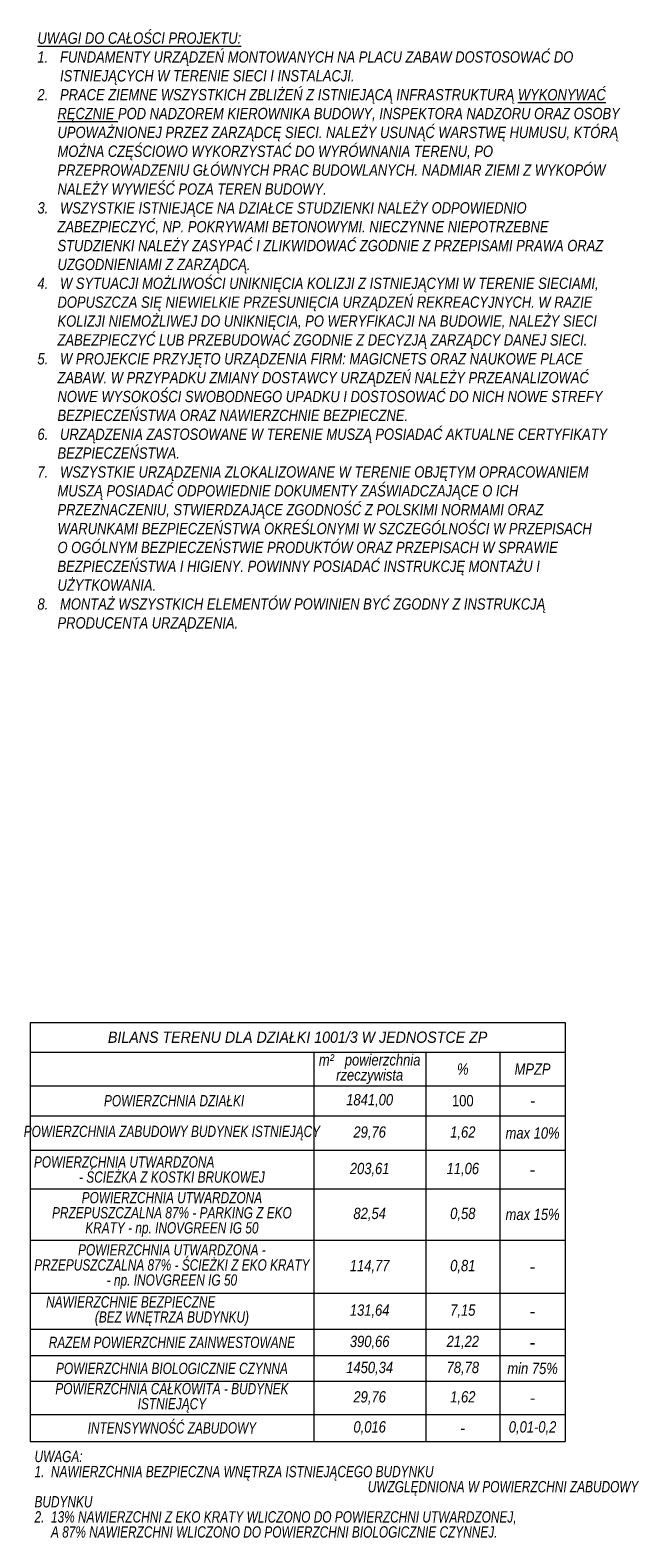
# Model space of a CAD drawing. Header units: inches. Extents: x -32 to 818, y -661 to 218.
# Tile 256 of 256: x 611 to 658, y 48 to 168. Entities that reach past the tile are written whole.
import ezdxf

# ---------------------------------------------------------------- set-up
doc = ezdxf.new("R2010")
doc.units = ezdxf.units.IN
doc.header["$LTSCALE"] = 0.01
doc.header["$MEASUREMENT"] = 0
doc.layers.get('0').update_dxf_attribs({"lineweight": 5})
doc.layers.add('text', color=4, linetype='Continuous', lineweight=13)
doc.layers.add('wymiary', color=6, linetype='Continuous', lineweight=5)
doc.styles.add('ARIAL', font='arial.ttf', dxfattribs={"height": 1})
doc.styles.add('ARIAL 2', font='arial.ttf', dxfattribs={"height": 0.5})
doc.styles.add('ARIAL_CE', font='arial.ttf', dxfattribs={"height": 10})
doc.styles.get("Standard").update_dxf_attribs({"font": 'ARIALN.TTF'})

# ---------------------------------------------------------------- blocks, each defined once
blk = doc.blocks.new('*T273')
at = {"layer": 'wymiary', "color": 0, "lineweight": -2}
for p, q in [((0, 0), (42.56, 0)), ((0, 0), (0, -33.33)), ((42.56, 0), (42.56, -33.33)), ((0, -2.37), (42.56, -2.37)), ((22.56, -2.37), (22.56, -33.33)), ((31.47, -2.37), (31.47, -33.33)), ((37.37, -2.37), (37.37, -33.33)), ((0, -5.05), (42.56, -5.05)), ((0, -7.42), (42.56, -7.42)), ((0, -10.17), (42.56, -10.17)), ((0, -13.22), (42.56, -13.22)), ((0, -17.31), (42.56, -17.31)), ((0, -21.53), (42.56, -21.53)), ((0, -24.4), (42.56, -24.4)), ((0, -26.5), (42.56, -26.5)), ((0, -28.54), (42.56, -28.54)), ((0, -31.17), (42.56, -31.17)), ((0, -33.33), (42.56, -33.33))]:
    blk.add_line(p, q, dxfattribs=at)
at = {"layer": 'wymiary', "color": 0, "attachment_point": 5}
for s, insert, char_height, width in [('{\\fArial|b0|i1|c0|p34;\\W0.9;\\C6;BILANS TERENU DLA DZIAŁKI 1001/3 W JEDNOSTCE ZP}', (21.28, -1.18), 0.9, 42.3149), ('\\pxsm0.8;{\\fArial Narrow|b0|i1|c238|p34;\\C6;m²   powierzchnia rzeczywista}', (27.01, -3.71), 0.9, 8.6673), ('{\\fArial Narrow|b0|i1|c238|p0;\\C6;%}', (34.42, -3.71), 0.9, 5.6544), ('{\\fArial Narrow|b0|i1|c238|p0;\\C6;MPZP}', (39.97, -3.71), 0.9, 4.9418), ('{\\fArial|b0|i1|c0|p34;\\C6; \\W0.75;POWIERZCHNIA DZIAŁKI}', (11.28, -6.23), 0.9, 22.3089), ('{\\fArial Narrow|b0|i1|c238|p34;\\C6;1841,00}', (27.01, -6.23), 0.9, 8.6673), ('{\\fArial Narrow|b0|i0|c238|p0;\\C6;100}', (34.42, -6.23), 0.9, 5.6544), ('\\fArial|b0|i1|c238|p0;\\C6;-', (39.97, -6.23), 0.9, 4.9418), ('\\pxsm0.8;{\\fArial|b0|i1|c0|p34;\\W0.75;\\C6;POWIERZCHNIA ZABUDOWY BUDYNEK ISTNIEJĄCY}', (11.28, -8.8), 0.9, 22.3089), ('{\\fArial Narrow|b0|i1|c238|p34;\\C6;29,76}', (27.01, -8.8), 0.9, 8.6673), ('{\\fArial Narrow|b0|i1|c238|p34;\\C6;max 10%}', (39.97, -8.8), 0.9, 4.9418), ('{\\fArial|b0|i0|c238|p0;\\C6;-}', (39.97, -11.7), 0.99, 4.9418), ('{\\fArial Narrow|b0|i1|c238|p0;\\C6;max 15%}', (39.97, -15.27), 0.9, 4.9418), ('{\\fArial|b0|i0|c238|p0;\\C6;-}', (39.97, -19.42), 0.99, 4.9418), ('{\\fArial|b0|i0|c238|p0;\\C6;-}', (39.97, -22.96), 0.99, 4.9418), ('{\\fArial|b0|i0|c238|p0;\\C6;-}', (39.97, -25.45), 1, 4.9418), ('\\pxsm0.8;{\\fArial|b0|i1|c0|p34;\\W0.75;\\C6;POWIERZCHNIA CAŁKOWITA - BUDYNEK ISTNIEJĄCY}', (11.28, -29.86), 0.9, 22.3089), ('{\\fArial Narrow|b0|i1|c238|p34;\\C6;29,76}', (27.01, -29.86), 0.9, 8.6673), ('\\pxsm0.8;{\\fArial|b0|i1|c0|p34;\\W0.75;\\C6;INTENSYWNOŚĆ ZABUDOWY}', (11.28, -32.25), 0.9, 22.3089)]:
    blk.add_mtext(s, dxfattribs=dict(at, insert=insert, char_height=char_height, width=width))
at = {"layer": 'wymiary', "color": 0, "char_height": 0.9, "attachment_point": 5, "style": 'ARIAL'}
for s, insert, width in [('{\\fArial Narrow|b0|i1|c238|p34;1,62}', (34.42, -8.8), 5.6544), ('\\pxsm0.8;{\\fArial|b0|i1|c238|p34;\\W0.75;\\C6;POWIERZCHNIA UTWARDZONA                              - ŚCIEŻKA Z KOSTKI BRUKOWEJ}', (11.28, -11.7), 22.3089), ('{\\fArial Narrow|b0|i1|c238|p34;\\C6;203,61}', (27.01, -11.7), 8.6673), ('{\\fArial Narrow|b0|i1|c238|p34;11,06}', (34.42, -11.7), 5.6544), ('\\pxsm0.8;\\fArial|b0|i1|c238|p34;\\W0.75;\\C6;POWIERZCHNIA UTWARDZONA PRZEPUSZCZALNA 87% - PARKING Z EKO KRATY - np. INOVGREEN IG 50 ', (11.28, -15.27), 22.3089), ('{\\fArial Narrow|b0|i1|c238|p0;\\C6;82,54}', (27.01, -15.27), 8.6673), ('{\\fArial Narrow|b0|i1|c238|p34;0,58}', (34.42, -15.27), 5.6544), ('\\pxsm0.8;{\\fArial|b0|i1|c238|p34;\\W0.75;\\C6;POWIERZCHNIA UTWARDZONA - PRZEPUSZCZALNA 87% - ŚCIEŻKI Z EKO KRATY - np. INOVGREEN IG 50}', (11.28, -19.42), 22.3089), ('{\\fArial Narrow|b0|i1|c238|p34;\\C6;114,77}', (27.01, -19.42), 8.6673), ('{\\fArial Narrow|b0|i1|c238|p34;0,81}', (34.42, -19.42), 5.6544), ('\\pxsm0.8;{\\fArial|b0|i1|c238|p34;\\W0.75;\\C6;NAWIERZCHNIE BEZPIECZNE                          (BEZ WNĘTRZA BUDYNKU)}', (11.28, -22.96), 22.3089), ('{\\fArial Narrow|b0|i1|c238|p34;131,64}', (27.01, -22.96), 8.6673), ('{\\fArial Narrow|b0|i1|c238|p34;7,15}', (34.42, -22.96), 5.6544), ('\\pxsm0.8;{\\fArial|b0|i1|c238|p34;\\W0.75;\\C6;RAZEM POWIERZCHNIE ZAINWESTOWANE}', (11.28, -25.45), 22.3089), ('{\\fArial Narrow|b0|i1|c238|p34;390,66}', (27.01, -25.45), 8.6673), ('{\\fArial Narrow|b0|i1|c238|p34;21,22}', (34.42, -25.45), 5.6544), ('{\\fArial Narrow|b0|i1|c238|p0;\\C6;min 75%}', (39.97, -27.52), 4.9418), ('{\\fArial|b0|i1|c238|p34;\\W0.75;\\C6;POWIERZCHNIA BIOLOGICZNIE CZYNNA}', (11.28, -27.52), 22.3089), ('{\\fArial Narrow|b0|i1|c238|p34;1450,34}', (27.01, -27.52), 8.6673), ('{\\fArial Narrow|b0|i1|c238|p34;78,78}', (34.42, -27.52), 5.6544), ('{\\fArial Narrow|b0|i1|c238|p34;1,62}', (34.42, -29.86), 5.6544), ('-', (39.97, -29.86), 4.9418), ('{\\fArial Narrow|b0|i1|c238|p34;0,016}', (27.01, -32.25), 8.6673), ('-', (34.42, -32.25), 5.6544), ('{\\fArial Narrow|b0|i1|c238|p34;0,01-0,2}', (39.97, -32.25), 4.9418)]:
    blk.add_mtext(s, dxfattribs=dict(at, insert=insert, width=width))

msp = doc.modelspace()

# ---------------------------------------------------------------- block references
msp.add_blockref('*T273', (611.24, 88.62))

# ---------------------------------------------------------------- texts
at = {"layer": 'text', "insert": (611.82, 167.36), "char_height": 0.9, "width": 46.5156, "attachment_point": 1, "style": 'ARIAL_CE'}
msp.add_mtext('\\pxi-8.830888,l8.830888;{\\fArial Narrow|b0|i1|c238|p0;\\LUWAGI DO CAŁOŚCI PROJEKTU:\\P\\pi0,l0,t2;\\l1.^IFUNDAMENTY URZĄDZEŃ MONTOWANYCH NA PLACU ZABAW DOSTOSOWAĆ DO ^I\\P^IISTNIEJĄCYCH W\xa0TERENIE SIECI I INSTALACJI.\\P\\pi-1.770833,l1.775,sm1;2.^IPRACE ZIEMNE WSZYSTKICH ZBLIŻEŃ Z ISTNIEJĄCĄ INFRASTRUKTURĄ \\LWYKONYWAĆ RĘCZNIE \\lPOD NADZOREM KIEROWNIKA BUDOWY, INSPEKTORA NADZORU ORAZ OSOBY UPOWAŻNIONEJ PRZEZ ZARZĄDCĘ SIECI. NALEŻY USUNĄĆ WARSTWĘ HUMUSU, KTÓRĄ MOŻNA CZĘŚCIOWO WYKORZYSTAĆ DO WYRÓWNANIA TERENU, PO PRZEPROWADZENIU GŁÓWNYCH PRAC BUDOWLANYCH. NADMIAR ZIEMI Z\xa0WYKOPÓW NALEŻY WYWIEŚĆ POZA TEREN BUDOWY.\\P3.^IWSZYSTKIE ISTNIEJĄCE NA DZIAŁCE STUDZIENKI NALEŻY ODPOWIEDNIO ZABEZPIECZYĆ, NP.\xa0POKRYWAMI BETONOWYMI. NIECZYNNE NIEPOTRZEBNE STUDZIENKI NALEŻY ZASYPAĆ I ZLIKWIDOWAĆ ZGODNIE Z\xa0PRZEPISAMI PRAWA ORAZ UZGODNIENIAMI Z ZARZĄDCĄ.\\P4.^IW SYTUACJI MOŻLIWOŚCI UNIKNIĘCIA KOLIZJI Z ISTNIEJĄCYMI W TERENIE SIECIAMI, DOPUSZCZA SIĘ NIEWIELKIE PRZESUNIĘCIA URZĄDZEŃ REKREACYJNYCH. W RAZIE KOLIZJI NIEMOŻLIWEJ DO UNIKNIĘCIA, PO WERYFIKACJI NA BUDOWIE, NALEŻY SIECI ZABEZPIECZYĆ LUB PRZEBUDOWAĆ ZGODNIE Z\xa0DECYZJĄ ZARZĄDCY DANEJ SIECI.\\P5.^IW PROJEKCIE PRZYJĘTO URZĄDZENIA FIRM: MAGICNETS ORAZ NAUKOWE PLACE ZABAW. W\xa0PRZYPADKU ZMIANY DOSTAWCY URZĄDZEŃ NALEŻY PRZEANALIZOWAĆ NOWE WYSOKOŚCI SWOBODNEGO UPADKU I\xa0DOSTOSOWAĆ DO NICH NOWE STREFY BEZPIECZEŃSTWA ORAZ NAWIERZCHNIE BEZPIECZNE.\\P6.^IURZĄDZENIA ZASTOSOWANE W TERENIE MUSZĄ POSIADAĆ AKTUALNE CERTYFIKATY BEZPIECZEŃSTWA.\\P\\pi-1.775;7.^IWSZYSTKIE URZĄDZENIA ZLOKALIZOWANE W TERENIE OBJĘTYM OPRACOWANIEM MUSZĄ POSIADAĆ ODPOWIEDNIE DOKUMENTY ZAŚWIADCZAJĄCE O ICH PRZEZNACZENIU, STWIERDZAJĄCE ZGODNOŚĆ Z POLSKIMI NORMAMI ORAZ WARUNKAMI BEZPIECZEŃSTWA OKREŚLONYMI W SZCZEGÓLNOŚCI W PRZEPISACH O\xa0OGÓLNYM BEZPIECZEŃSTWIE PRODUKTÓW ORAZ PRZEPISACH W SPRAWIE BEZPIECZEŃSTWA I\xa0HIGIENY. POWINNY POSIADAĆ INSTRUKCJĘ MONTAŻU I UŻYTKOWANIA.\\P\\pi-1.770833;8.^IMONTAŻ WSZYSTKICH ELEMENTÓW POWINIEN BYĆ ZGODNY Z INSTRUKCJĄ PRODUCENTA URZĄDZENIA.}', dxfattribs=at)
at = {"layer": 'wymiary', "lineweight": 0, "insert": (611.59, 54.55), "char_height": 0.9, "attachment_point": 1, "style": 'ARIAL 2'}
msp.add_mtext('\\pxsm0.8;{\\fArial|b0|i1|c238|p34;\\W0.75;UWAGA:\\P1.  NAWIERZCHNIA BEZPIECZNA WNĘTRZA ISTNIEJĄCEGO BUDYNKU\\P^I^I^I^I^I^I^I     UWZGLĘDNIONA W POWIERZCHNI ZABUDOWY BUDYNKU\\P2.  13% NAWIERZCHNI Z EKO KRATY WLICZONO DO POWIERZCHNI UTWARDZONEJ,\\P     A 87% NAWIERZCHNI WLICZONO DO POWIERZCHNI BIOLOGICZNIE CZYNNEJ.}', dxfattribs=at)

doc.saveas('drawing.dxf')
